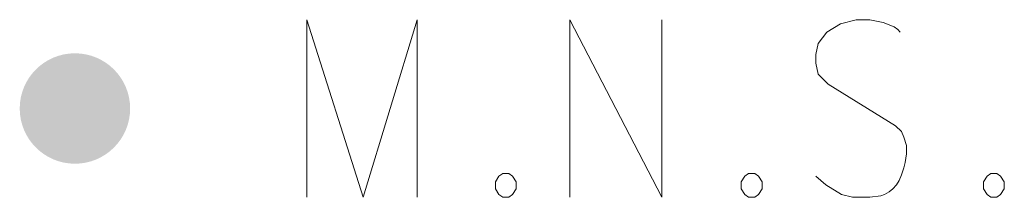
# Model space of a CAD drawing. Header units: feet. Extents: x 2474969 to 2485206, y 498780 to 500682.
# Tile 11 of 69: x 2475951.22 to 2475960.09, y 500079.22 to 500080.82. Entities that reach past the tile are written whole.
import ezdxf

# ---------------------------------------------------------------- set-up
doc = ezdxf.new("R2010")
doc.units = ezdxf.units.FT
doc.header["$MEASUREMENT"] = 0
doc.layers.add('SV_P_Control_Cells_Set', color=7, linetype='Continuous')

# ---------------------------------------------------------------- blocks, each defined once
blk = doc.blocks.new('MNAILS_8')
at = {"layer": 'SV_P_Control_Cells_Set', "linetype": 'Continuous', "lineweight": 0}
h = blk.add_hatch(color=7, dxfattribs=at)
edge = h.paths.add_edge_path()
edge.add_arc((0.00003, -0.00003), 0.02487, 0, 360)
at = {"layer": 'SV_P_Control_Cells_Set', "color": 7, "linetype": 'Continuous', "lineweight": 0, "flags": 128}
for points in [[(0.10452, -0.04003), (0.10452, 0.03997), (0.12987, -0.04003), (0.15412, 0.03997), (0.15412, -0.04003)], [(0.22302, -0.04003), (0.22302, 0.03997), (0.26436, -0.04003), (0.26436, 0.03997)], [(0.37183, 0.0343), (0.37073, 0.03556), (0.36907, 0.03682), (0.36411, 0.03871), (0.35805, 0.03997), (0.35364, 0.03997), (0.35199, 0.03997), (0.34482, 0.03808), (0.33876, 0.0343), (0.3349, 0.02926), (0.3338, 0.02422), (0.3338, 0.02044), (0.3349, 0.0154), (0.33931, 0.011), (0.36963, -0.0079), (0.37238, -0.01042), (0.37348, -0.01294), (0.37458, -0.01672), (0.37458, -0.0205), (0.37404, -0.02428), (0.37348, -0.0268), (0.37238, -0.02995), (0.37128, -0.03247), (0.37017, -0.03436), (0.36852, -0.03625), (0.36687, -0.03751), (0.36466, -0.03877), (0.36301, -0.03939), (0.35805, -0.04003), (0.35033, -0.04003), (0.34538, -0.03877), (0.33821, -0.03436), (0.3338, -0.03058)], [(0.19271, -0.02932), (0.19546, -0.02932), (0.19712, -0.03058), (0.19877, -0.0331), (0.19877, -0.03625), (0.19712, -0.03877), (0.19546, -0.04003), (0.19271, -0.04003), (0.19105, -0.03877), (0.18941, -0.03625), (0.18941, -0.0331), (0.19105, -0.03058), (0.19271, -0.02932)], [(0.30349, -0.02932), (0.30624, -0.02932), (0.3079, -0.03058), (0.30955, -0.0331), (0.30955, -0.03625), (0.3079, -0.03877), (0.30624, -0.04003), (0.30349, -0.04003), (0.30183, -0.03877), (0.30018, -0.03625), (0.30018, -0.0331), (0.30183, -0.03058), (0.30349, -0.02932)], [(0.41262, -0.02932), (0.41537, -0.02932), (0.41703, -0.03058), (0.41867, -0.0331), (0.41867, -0.03625), (0.41703, -0.03877), (0.41537, -0.04003), (0.41262, -0.04003), (0.41096, -0.03877), (0.40931, -0.03625), (0.40931, -0.0331), (0.41096, -0.03058), (0.41262, -0.02932)]]:
    blk.add_lwpolyline(points, dxfattribs=at)

msp = doc.modelspace()

# ---------------------------------------------------------------- block references
at = {"layer": 'SV_P_Control_Cells_Set', "color": 7, "linetype": 'Continuous', "lineweight": 0, "xscale": 20, "yscale": 20, "zscale": 20}
msp.add_blockref('MNAILS_8', (2475951.7132, 500080.0158, 1107.966), dxfattribs=at)

doc.saveas('drawing.dxf')
